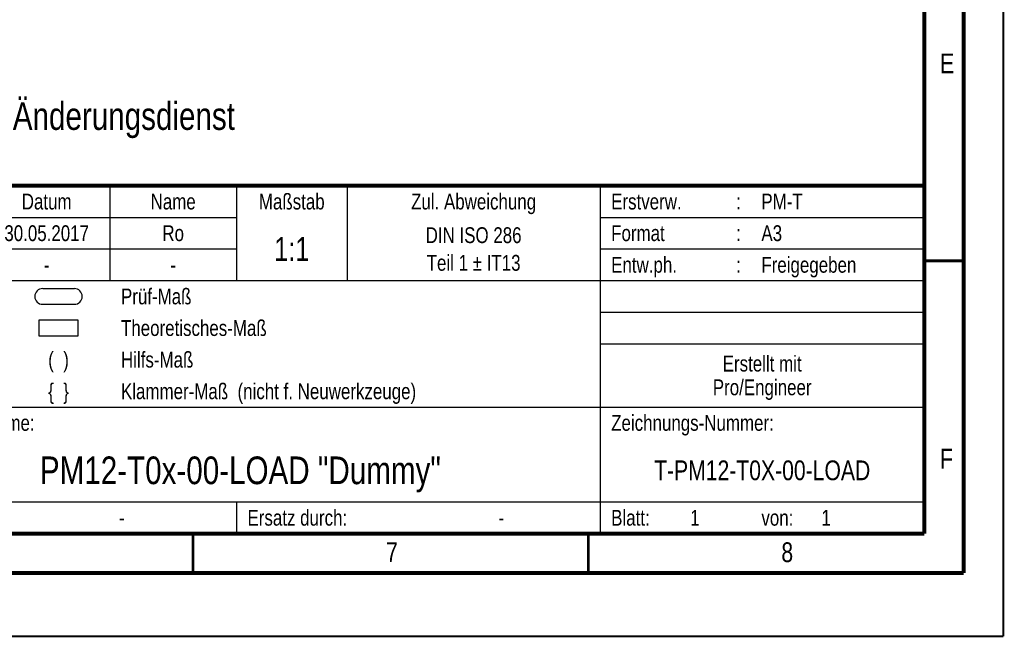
# Model space of a CAD drawing. Header units: millimetres. Extents: x 0 to 420, y 0 to 297.
# Tile 22 of 44: x 296 to 420, y 0 to 78. Entities that reach past the tile are written whole.
import ezdxf

# ---------------------------------------------------------------- set-up
doc = ezdxf.new("R2010")
doc.units = ezdxf.units.MM
doc.header["$LTSCALE"] = 23.1
doc.layers.get('0').update_dxf_attribs({"linetype": 'CONTINUOUS'})
for name, color, linetype in [('_NOTIZEN', 7, 'CONTINUOUS'), ('T-PM12-T0X-00-LOAD_DXF_FORMAT', 7, 'CONTINUOUS'), ('T-PM12-T0X-00-LOAD_DXF_TEXT', 7, 'CONTINUOUS'), ('T-PM12-T0X-0DXF_CONTINUOUS_LINE', 7, 'CONTINUOUS')]:
    doc.layers.add(name, color=color, linetype=linetype)
doc.styles.get("Standard").update_dxf_attribs({"font": 'txt', "width": 0.8})

# ---------------------------------------------------------------- blocks, each defined once
blk = doc.blocks.new('PRUEF_BEMASSUNG_BL1', base_point=(300.5, 43))
at = {"layer": 'T-PM12-T0X-0DXF_CONTINUOUS_LINE', "color": 7, "linetype": 'Continuous'}
for p, q in [((298.5, 44), (302.5, 44)), ((298.5, 42), (302.5, 42))]:
    blk.add_line(p, q, dxfattribs=at)
for centre, start, end in [((298.5, 43), 90, 270), ((302.5, 43), 270, 90)]:
    blk.add_arc(centre, 1, start, end, dxfattribs=at)
blk = doc.blocks.new('THEORETISCHE_BEMASSUNG_BL2', base_point=(300.5, 39))
at = {"layer": 'T-PM12-T0X-0DXF_CONTINUOUS_LINE', "color": 7, "linetype": 'Continuous'}
for p, q in [((298, 40), (298, 38)), ((303, 40), (298, 40)), ((303, 38), (303, 40)), ((298, 38), (303, 38))]:
    blk.add_line(p, q, dxfattribs=at)
blk = doc.blocks.new('*T9')
at = {"color": 2, "linetype": 'Continuous'}
for p, q in [((0, 0), (185, 0)), ((0, 0), (0, -44)), ((11, 0), (11, -8)), ((21, 0), (21, -8)), ((37, 0), (37, -8)), ((53, 0), (53, -44)), ((66, 0), (66, -12)), ((82, 0), (82, -12)), ((98, 0), (98, -12)), ((112, 0), (112, -12)), ((144, 0), (144, -44)), ((185, 0), (185, -44)), ((0, -4), (98, -4)), ((144, -4), (185, -4)), ((0, -8), (98, -8)), ((144, -8), (185, -8)), ((53, -12), (185, -12)), ((69, -12), (69, -28)), ((144, -16), (185, -16)), ((144, -20), (185, -20)), ((0, -28), (185, -28)), ((53, -40), (185, -40)), ((98, -40), (98, -44)), ((0, -44), (185, -44))]:
    blk.add_line(p, q, dxfattribs=at)
at = {"layer": '_NOTIZEN', "color": 5, "linetype": 'Continuous'}
for s, insert, char_height, width, attachment_point, line_spacing_factor in [('k00', (5.5, -1), 2, 9.1429, 2, 0.9), ('8.06.2017', (29, -1), 2, 25.7143, 2, 0.9), ('Ro', (45, -1), 2, 6, 2, 0.9), ('Datum', (74, -1), 2, 15.3333, 2, 0.9), ('Name', (90, -1), 2, 12.5714, 2, 0.9), ('Maßstab', (105, -1), 2, 20.5714, 2, 0.9), ('Zul. Abweichung', (128, -1), 2, 42.6667, 2, 0.9), ('Erstverw.', (145.4, -1), 2, 25.1429, 1, 0.9), ('PM-T', (164.4, -1), 2, 12.8571, 1, 0.9), ('-', (16, -1), 2, 2.8571, 2, 0.9), (':', (161.5, -1), 2, 1.4286, 2, 0.9), ('Z-Index', (5.5, -5), 2, 20, 2, 0.9), ('ÄM-Nr.', (16, -5), 2, 17.7143, 2, 0.9), ('Ersteller', (54.4, -5), 2, 22.8571, 1, 0.9), ('30.05.2017', (74, -5), 2, 28.2857, 2, 0.9), ('A3', (164.4, -5), 2, 6.2857, 1, 0.9), ('Datum', (29, -5), 2, 15.3333, 2, 0.9), ('Name', (45, -5), 2, 12.5714, 2, 0.9), ('Ro', (90, -5), 2, 6, 2, 0.9), ('DIN ISO 286\\PTeil 1 \\Fgdt;{\\Fgdt;`}\\Ftxt; IT13', (128, -5.25), 2, 38.2381, 2, 1.05), ('Format', (145.4, -5), 2, 17.1429, 1, 0.9), (':', (161.5, -5), 2, 1.4286, 2, 0.9), ('1:1', (105, -6.5), 3, 9, 2, 0.9), ('Prüfer', (54.4, -9), 2, 16.2857, 1, 0.9), ('Entw.ph.', (145.4, -9), 2, 22.2857, 1, 0.9), (':', (161.5, -9), 2, 1.4286, 2, 0.9), ('Freigegeben', (164.4, -9), 2, 30.381, 1, 0.9), ('-', (74, -9), 2, 2.8571, 2, 0.9), ('-', (90, -9), 2, 2.8571, 2, 0.9), ('Prüf-Maß', (83.4, -13), 2, 23.4286, 1, 0.9), ('Theoretisches-Maß', (83.4, -17), 2, 48.381, 1, 0.9), ('(  )', (75.5, -21), 2, 9.7143, 2, 0.9), ('Hilfs-Maß', (83.4, -21), 2, 24.9524, 1, 0.9), ('Erstellt mit\\PPro/Engineer', (164.5, -21.5), 2, 33.4286, 2, 0.9), ('\\{  \\}', (75.5, -25), 2, 10.8571, 2, 0.9), ('Klammer-Maß  (nicht f. Neuwerkzeuge)', (83.4, -25), 2, 102.0952, 1, 0.9), ('Zeichnungs-Name:', (54.4, -29), 2, 44.6667, 1, 0.9), ('Zeichnungs-Nummer:', (145.4, -29), 2, 50.9524, 1, 0.9), ('PM12-T0x-00-LOAD "Dummy"', (98.5, -34.25), 3.5, 129, 2, 0.9), ('T-PM12-T0X-00-LOAD', (164.5, -34.75), 2.5, 70.8333, 2, 0.9), ('Ersatz für:', (54.4, -41), 2, 28.5714, 1, 0.9), ('Ersatz durch:', (99.4, -41), 2, 34.5714, 1, 0.9), ('Blatt:', (145.4, -41), 2, 14, 1, 0.9), ('1', (155.4, -41), 2, 2.2857, 1, 0.9), (' 1', (171.4, -41), 2, 5.4286, 1, 0.9), ('-', (83.5, -41), 2, 2.8571, 2, 0.9), ('-', (131.5, -41), 2, 2.8571, 2, 0.9), ('von:', (164.4, -41), 2, 10, 1, 0.9)]:
    blk.add_mtext(s, dxfattribs=dict(at, insert=insert, char_height=char_height, width=width, attachment_point=attachment_point, line_spacing_factor=line_spacing_factor))
at = {"layer": '_NOTIZEN', "color": 9, "linetype": 'Continuous', "insert": (1.4, -10.5), "char_height": 1.5, "width": 103.3571, "attachment_point": 1, "line_spacing_factor": 0.9}
blk.add_mtext('Weitergabe sowie Vervielfältigung dieses Doku-\\Pments, Verwertung und Mitteilung seines Inhaltes\\Psind verboten, soweit nicht ausdrücklich gestattet.\\PZuwiderhandlungen verpflichten zu Schadenersatz.\\PAlle Rechte für den Fall der Patent-, Gebrauchs-\\Pmuster- oder Geschmacksmustereintragung vorbe-\\Phalten.       Schutzvermerk nach DIN ISO 16016', dxfattribs=at)

msp = doc.modelspace()

# ---------------------------------------------------------------- linework, layer by layer
at = {"layer": 'T-PM12-T0X-00-LOAD_DXF_FORMAT', "color": 9, "linetype": 'Continuous', "const_width": 0.25}
for points in [[(420, 0), (420, 297)], [(0, 0), (420, 0)]]:
    msp.add_lwpolyline(points, dxfattribs=at)
at = {"layer": 'T-PM12-T0X-00-LOAD_DXF_FORMAT', "color": 7, "linetype": 'Continuous'}
for points, const_width in [([(415, 8), (415, 292)], 0.5), ([(410, 13), (410, 287)], 0.5), ([(225, 57), (410, 57)], 0.5), ([(410, 47.5), (415, 47.5)], 0.35), ([(20, 13), (410, 13)], 0.5), ([(317.5, 8), (317.5, 13)], 0.35), ([(367.5, 8), (367.5, 13)], 0.35), ([(15, 8), (415, 8)], 0.5)]:
    msp.add_lwpolyline(points, dxfattribs=dict(at, const_width=const_width))

# ---------------------------------------------------------------- block references
msp.add_blockref('*T9', (225, 57))
at = {"layer": 'T-PM12-T0X-0DXF_CONTINUOUS_LINE', "color": 2, "linetype": 'Continuous'}
for name, p in [('PRUEF_BEMASSUNG_BL1', (300.5, 43)), ('THEORETISCHE_BEMASSUNG_BL2', (300.5, 39))]:
    msp.add_blockref(name, p, dxfattribs=at)

# ---------------------------------------------------------------- texts
at = {"layer": 'T-PM12-T0X-00-LOAD_DXF_FORMAT', "color": 5, "linetype": 'Continuous', "char_height": 2.5, "attachment_point": 1, "line_spacing_factor": 0.9}
for s, insert, width in [('E', (412, 73.7288), 2.678571), ('F', (412, 23.7288), 2.678571), ('7', (341.9276, 11.8879), 2.946429), ('8', (391.9276, 11.8879), 2.946429)]:
    msp.add_mtext(s, dxfattribs=dict(at, insert=insert, width=width))
at = {"layer": 'T-PM12-T0X-00-LOAD_DXF_TEXT', "color": 5, "linetype": 'Continuous', "insert": (226.6492, 67.5672), "char_height": 3.5, "width": 199.5, "attachment_point": 1, "line_spacing_factor": 0.9}
msp.add_mtext('Achtung: Zeichnung unterliegt nicht dem Änderungsdienst', dxfattribs=at)

doc.saveas('drawing.dxf')
